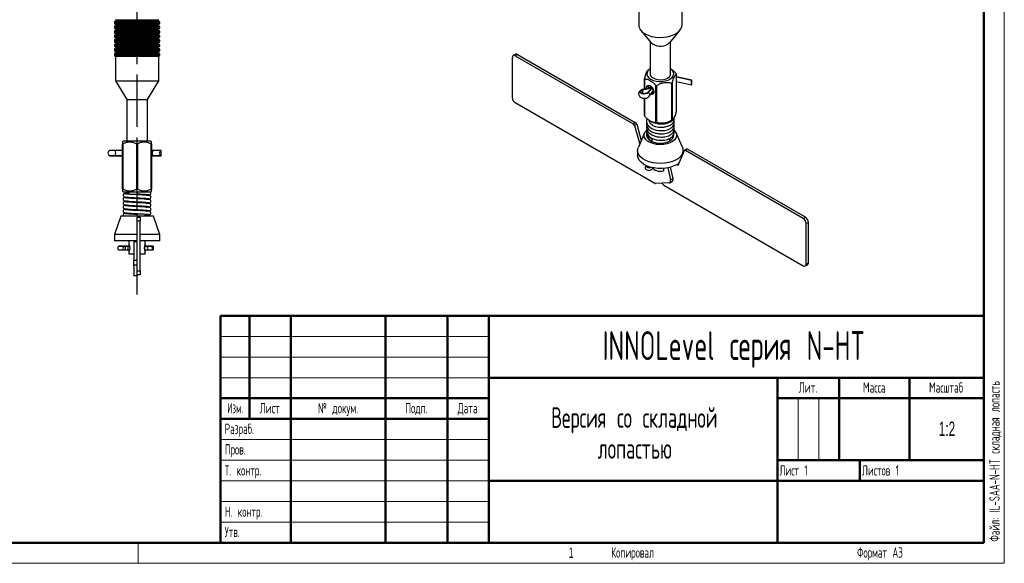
# Model space of a CAD drawing. Header units: millimetres. Extents: x 0 to 420, y 0 to 297.
# Tile 3 of 7: x 181 to 420, y 0 to 132. Entities that reach past the tile are written whole.
import ezdxf

# ---------------------------------------------------------------- set-up
doc = ezdxf.new("R2010")
doc.units = ezdxf.units.MM
doc.linetypes.add('CENTERX2', pattern=[20.32, 12.7, -2.54, 2.54, -2.54])
doc.layers.add('ОСЕВЫЕ', color=7, linetype='Continuous')
doc.layers.add('ОСНОВНОЙ', color=7, linetype='Continuous', lineweight=25)
doc.styles.add('SLDTEXTSTYLE0', font='TXT', dxfattribs={"width": 0.605, "bigfont": 'bigfont'})
doc.styles.add('SLDTEXTSTYLE1', font='TXT', dxfattribs={"width": 0.620146, "bigfont": 'bigfont'})
doc.styles.add('SLDTEXTSTYLE2', font='TXT', dxfattribs={"width": 0.605})
doc.styles.add('SLDTEXTSTYLE3', font='TXT', dxfattribs={"width": 0.559127, "bigfont": 'bigfont'})

# ---------------------------------------------------------------- blocks, each defined once
blk = doc.blocks.new('SW_NOTE_0')
at = {"color": 0, "linetype": 'Continuous', "lineweight": 0, "char_height": 5, "attachment_point": 2, "style": 'SLDTEXTSTYLE0'}
for s, insert in [('Версия со складной', (31.41, 6.43)), ('лопастью', (31.54, -1.07))]:
    blk.add_mtext(s, dxfattribs=dict(at, insert=insert))

msp = doc.modelspace()

# ---------------------------------------------------------------- linework, layer by layer
at = {"color": 7, "linetype": 'Continuous', "lineweight": 18}
for p, q in [((420, 297), (420, 0)), ((230, 55), (295, 55)), ((230, 50), (295, 50)), ((230, 45), (295, 45)), ((370, 40), (370, 25)), ((375, 40), (375, 25)), ((230, 30), (295, 30)), ((230, 25), (295, 25)), ((230, 20), (295, 20)), ((230, 15), (295, 15)), ((230, 10), (295, 10)), ((0, 0), (420, 0))]:
    msp.add_line(p, q, dxfattribs=at)
at = {"color": 7, "linetype": 'Continuous', "lineweight": 50}
for p, q in [((415, 5), (415, 292)), ((230, 60), (415, 60)), ((230, 60), (230, 5)), ((237, 35), (237, 60)), ((247, 60), (247, 5)), ((270, 60), (270, 5)), ((285, 60), (285, 5)), ((295, 60), (295, 5)), ((295, 45), (415, 45)), ((365, 45), (365, 5)), ((380, 45), (380, 25)), ((397, 45), (397, 25)), ((230, 40), (295, 40)), ((365, 40), (415, 40)), ((230, 35), (295, 35)), ((365, 25), (415, 25)), ((385, 25), (385, 20)), ((295, 20), (415, 20)), ((20, 5), (415, 5))]:
    msp.add_line(p, q, dxfattribs=at)
at = {"color": 7, "linetype": 'Continuous', "lineweight": 25}
for p, q in [((331.36, 134.72), (331.36, 130.52)), ((341.86, 130.52), (341.86, 134.72)), ((204.49, 131.79), (214.99, 131.79)), ((214.99, 131.39), (204.49, 131.39)), ((205.74, 131.79), (205.74, 131.39)), ((213.74, 131.39), (213.74, 131.79)), ((204.24, 131.14), (204.24, 130.94)), ((204.24, 130.04), (204.24, 129.84)), ((204.24, 128.94), (204.24, 128.74)), ((204.49, 130.69), (214.99, 130.69)), ((214.99, 130.29), (204.49, 130.29)), ((204.49, 129.59), (214.99, 129.59)), ((214.99, 129.19), (204.49, 129.19)), ((205.74, 130.69), (205.74, 130.29)), ((205.74, 129.59), (205.74, 129.19)), ((213.74, 130.29), (213.74, 130.69)), ((213.74, 129.19), (213.74, 129.59)), ((215.24, 130.94), (215.24, 131.14)), ((215.24, 129.84), (215.24, 130.04)), ((215.24, 128.74), (215.24, 128.94)), ((331.88, 129.21), (334.36, 126.22)), ((338.87, 126.22), (341.35, 129.21)), ((204.24, 127.84), (204.24, 127.64)), ((204.24, 126.74), (204.24, 126.54)), ((204.49, 128.49), (214.99, 128.49)), ((214.99, 128.09), (204.49, 128.09)), ((204.49, 127.39), (214.99, 127.39)), ((214.99, 126.99), (204.49, 126.99)), ((205.74, 128.49), (205.74, 128.09)), ((205.74, 127.39), (205.74, 126.99)), ((213.74, 128.09), (213.74, 128.49)), ((213.74, 126.99), (213.74, 127.39)), ((215.24, 127.64), (215.24, 127.84)), ((215.24, 126.54), (215.24, 126.74)), ((334.11, 126.52), (334.11, 118.68)), ((339.11, 118.68), (339.11, 126.52)), ((204.24, 125.64), (204.24, 125.44)), ((204.24, 124.54), (204.24, 124.34)), ((204.49, 126.29), (214.99, 126.29)), ((214.99, 125.89), (204.49, 125.89)), ((204.49, 125.19), (214.99, 125.19)), ((214.99, 124.79), (204.49, 124.79)), ((205.74, 126.29), (205.74, 125.89)), ((205.74, 125.19), (205.74, 124.79)), ((213.74, 125.89), (213.74, 126.29)), ((213.74, 124.79), (213.74, 125.19)), ((215.24, 125.44), (215.24, 125.64)), ((215.24, 124.34), (215.24, 124.54)), ((204.24, 123.44), (204.24, 123.24)), ((204.49, 124.09), (214.99, 124.09)), ((214.99, 123.69), (204.49, 123.69)), ((204.49, 122.99), (214.99, 122.99)), ((204.49, 122.94), (204.49, 116.94)), ((204.49, 122.94), (214.99, 122.94)), ((205.74, 124.09), (205.74, 123.69)), ((205.99, 122.99), (205.99, 122.94)), ((213.49, 122.94), (213.49, 122.99)), ((213.74, 123.69), (213.74, 124.09)), ((214.99, 116.94), (214.99, 122.94)), ((215.24, 123.24), (215.24, 123.44)), ((300.73, 112.86), (300.73, 122.66)), ((301.46, 123.42), (300.93, 123.12)), ((301.96, 123.37), (301.43, 123.07)), ((301.43, 123.07), (330.01, 106.57)), ((301.96, 123.37), (330.54, 106.88)), ((334.11, 119.89), (333.78, 119.7)), ((332.73, 115.01), (332.73, 117.51)), ((332.77, 117.43), (332.77, 115.02)), ((340.49, 109.64), (340.49, 118.62)), ((344.21, 117.11), (340.49, 117.91)), ((344.23, 116.18), (344.23, 117.07)), ((204.49, 116.94), (207.24, 112.44)), ((204.49, 116.94), (214.99, 116.94)), ((212.24, 112.44), (214.99, 116.94)), ((334.08, 115.36), (332.28, 114.89)), ((332.32, 114.9), (332.28, 114.89)), ((332.32, 114.9), (334.11, 115.36)), ((332.38, 114.75), (334.17, 115.21)), ((332.38, 113.86), (332.38, 114.75)), ((334.36, 115.15), (333.55, 114.12)), ((334.48, 115.15), (333.67, 114.11)), ((334.26, 115.42), (334.08, 115.36)), ((334.4, 115.49), (334.3, 115.44)), ((334.49, 115.54), (334.4, 115.49)), ((335.51, 106.87), (335.51, 115.85)), ((335.65, 115.83), (335.65, 106.84)), ((339.39, 107.42), (339.39, 116.41)), ((339.49, 116.47), (339.49, 107.48)), ((340.49, 116.82), (344.15, 116.03)), ((207.24, 112.44), (207.24, 102.44)), ((207.24, 112.44), (212.24, 112.44)), ((212.24, 102.44), (212.24, 112.44)), ((332.39, 113.82), (333.55, 114.12)), ((332.73, 113.78), (332.73, 113.91)), ((332.73, 108.53), (332.73, 112.74)), ((332.77, 113.92), (332.77, 113.78)), ((332.77, 112.74), (332.77, 108.45)), ((333.91, 113.23), (334.73, 114.27)), ((334.84, 114.39), (335, 114.34)), ((334.99, 114.29), (334.84, 114.36)), ((334.87, 114.38), (335.01, 114.46)), ((335.26, 92.11), (301.43, 111.63)), ((338.91, 107.15), (339.44, 107.45)), ((339.46, 107.46), (339, 107.1)), ((330.01, 106.57), (330.54, 106.88)), ((330.87, 106.43), (330.33, 106.12)), ((330.33, 106.12), (331.61, 101.64)), ((330.87, 106.43), (331.98, 102.49)), ((334.14, 107.25), (334.31, 107.15)), ((338.74, 106.94), (338.55, 106.79)), ((338.86, 106.24), (338.55, 106.01)), ((338.61, 106.74), (338.61, 106.99)), ((338.91, 107.15), (339, 107.1)), ((332.78, 104.33), (331.28, 100.88)), ((341.95, 100.88), (340.44, 104.33)), ((206.49, 102.44), (206.24, 102.19)), ((206.31, 101.69), (206.24, 101.69)), ((206.24, 90.69), (206.24, 101.69)), ((206.31, 101.69), (206.31, 90.69)), ((206.49, 102.44), (212.99, 102.44)), ((209.81, 101.69), (209.66, 101.69)), ((209.66, 90.69), (209.66, 101.69)), ((209.81, 101.69), (209.81, 90.69)), ((213.24, 102.19), (212.99, 102.44)), ((213.16, 90.69), (213.16, 101.69)), ((213.24, 101.69), (213.16, 101.69)), ((213.24, 101.69), (213.24, 90.69)), ((342.97, 100.4), (342.44, 100.09)), ((343.22, 100.37), (342.69, 100.07)), ((371.79, 83.88), (343.22, 100.37)), ((204.42, 100.09), (203.1, 100.09)), ((203.1, 98.8), (204.42, 98.8)), ((206.24, 100.09), (204.42, 100.09)), ((204.42, 98.8), (206.24, 98.8)), ((213.78, 100.09), (213.24, 100.09)), ((213.24, 98.8), (213.78, 98.8)), ((215.47, 100.08), (213.73, 100.08)), ((215.47, 98.81), (213.73, 98.81)), ((215.51, 100.09), (213.78, 100.09)), ((213.78, 98.8), (215.51, 98.8)), ((215.6, 98.9), (215.6, 99.99)), ((331.11, 100.1), (331.11, 98.88)), ((342.36, 100), (340.94, 96.64)), ((342.11, 99.41), (342.11, 100.1)), ((371.26, 83.57), (342.69, 100.07)), ((333.71, 96), (333.59, 95.97)), ((333.7, 95.97), (334.15, 96.04)), ((334.72, 95.68), (334.73, 95.69)), ((334.73, 95.69), (334.82, 95.88)), ((337.39, 95.74), (337.39, 95.16)), ((338.4, 95.88), (339.07, 92.99)), ((338.97, 96.01), (339.6, 93.3)), ((340.61, 96.57), (340.5, 96.63)), ((341.12, 97.06), (340.99, 96.96)), ((341.06, 96.92), (340.99, 96.96)), ((339.07, 92.99), (339.6, 93.3)), ((338.73, 92.23), (335.43, 92.06)), ((336.99, 92.14), (337.27, 91.81)), ((337.43, 91.67), (371.26, 72.14)), ((338.89, 92.28), (339.42, 92.59)), ((206.24, 90.69), (206.31, 90.69)), ((206.24, 90.19), (206.49, 89.94)), ((212.99, 89.94), (206.49, 89.94)), ((207.74, 89.94), (207.74, 89.47)), ((207.74, 88.73), (207.74, 88.51)), ((209.66, 90.69), (209.81, 90.69)), ((209.74, 89.94), (209.74, 89.57)), ((211.74, 89.25), (211.74, 89.46)), ((211.74, 88.29), (211.74, 88.5)), ((213, 89.96), (213.24, 90.19)), ((213.16, 90.69), (213.24, 90.69)), ((207.74, 87.77), (207.74, 87.56)), ((207.74, 86.81), (207.74, 86.6)), ((211.74, 87.33), (211.74, 87.54)), ((211.74, 86.37), (211.74, 86.58)), ((205.79, 84.19), (204.24, 79.69)), ((213.69, 84.19), (205.79, 84.19)), ((207.74, 85.85), (207.74, 85.64)), ((207.74, 84.89), (207.74, 84.68)), ((209.74, 84.19), (209.74, 84.57)), ((209.74, 83.94), (210.49, 83.94)), ((209.74, 82.94), (209.74, 83.94)), ((210.49, 83.94), (210.49, 82.94)), ((211.74, 85.41), (211.74, 85.62)), ((211.74, 84.19), (211.74, 84.67)), ((215.24, 79.69), (213.69, 84.19)), ((371.26, 83.57), (371.79, 83.88)), ((210.49, 82.94), (209.74, 82.94)), ((209.74, 70.94), (209.74, 82.94)), ((210.49, 70.94), (210.49, 82.94)), ((372.5, 82.65), (371.97, 82.35)), ((371.97, 72.55), (371.97, 82.35)), ((372.5, 72.86), (372.5, 82.65)), ((204.24, 79.69), (204.24, 78.19)), ((209.74, 79.69), (204.24, 79.69)), ((215.24, 79.69), (210.49, 79.69)), ((215.24, 78.19), (215.24, 79.69)), ((209.74, 78.19), (204.24, 78.19)), ((206.3, 76.87), (205.33, 76.87)), ((206.8, 76.87), (206.3, 76.87)), ((206.32, 76.87), (206.82, 76.87)), ((207.58, 76.87), (206.8, 76.87)), ((206.82, 76.87), (207.58, 76.87)), ((207.92, 76.87), (207.58, 76.87)), ((207.58, 76.02), (207.58, 76.87)), ((207.74, 78.19), (207.74, 77.36)), ((208.99, 78.19), (208.99, 77.94)), ((209.74, 77.94), (208.99, 77.94)), ((208.99, 77.94), (208.99, 73.47)), ((215.24, 78.19), (210.49, 78.19)), ((212.45, 76.87), (211.6, 76.87)), ((211.6, 76.02), (211.6, 76.87)), ((211.6, 76.87), (212.42, 76.87)), ((211.74, 77.36), (211.74, 78.19)), ((212.42, 76.87), (213.58, 76.87)), ((213.61, 76.87), (212.45, 76.87)), ((213.67, 76.81), (213.67, 76.08)), ((205.33, 76.01), (206.3, 76.01)), ((206.3, 76.01), (206.8, 76.01)), ((206.32, 76.02), (206.82, 76.02)), ((206.8, 76.01), (207.58, 76.01)), ((206.82, 76.02), (207.58, 76.02)), ((207.58, 76.01), (207.92, 76.01)), ((207.74, 75.53), (207.74, 74.94)), ((208.99, 74.94), (207.74, 74.94)), ((211.74, 74.94), (210.49, 74.94)), ((211.6, 76.02), (212.42, 76.02)), ((211.6, 76.01), (212.45, 76.01)), ((211.74, 74.94), (211.74, 75.53)), ((212.42, 76.02), (213.58, 76.02)), ((212.45, 76.01), (213.61, 76.01)), ((208.99, 72.3), (208.99, 73.47)), ((208.99, 73.47), (209.74, 73.47)), ((209.74, 72.3), (208.99, 72.3)), ((208.99, 72.3), (208.99, 69.76)), ((371.76, 72.09), (372.29, 72.4)), ((371.97, 72.55), (372.5, 72.86)), ((208.99, 69.76), (209.74, 69.76)), ((208.99, 69.69), (208.99, 69.76)), ((209.74, 69.69), (208.99, 69.69)), ((209.74, 70.94), (210.49, 70.94)), ((209.74, 69.94), (209.74, 70.94)), ((210.49, 69.94), (209.74, 69.94)), ((209.74, 69.94), (209.74, 69.76)), ((209.74, 69.76), (209.74, 69.69)), ((210.49, 70.94), (210.49, 69.94))]:
    msp.add_line(p, q, dxfattribs=at)
at = {"color": 8, "linetype": 'Continuous', "lineweight": 25}
for p, q in [((215.24, 131.14), (204.24, 131.14)), ((204.24, 130.94), (215.24, 130.94)), ((215.24, 130.04), (204.24, 130.04)), ((204.24, 129.84), (215.24, 129.84)), ((215.24, 128.94), (204.24, 128.94)), ((204.24, 128.74), (215.24, 128.74)), ((215.24, 127.84), (204.24, 127.84)), ((204.24, 127.64), (215.24, 127.64)), ((215.24, 126.74), (204.24, 126.74)), ((204.24, 126.54), (215.24, 126.54)), ((215.24, 125.64), (204.24, 125.64)), ((204.24, 125.44), (215.24, 125.44)), ((215.24, 124.54), (204.24, 124.54)), ((204.24, 124.34), (215.24, 124.34)), ((215.24, 123.44), (204.24, 123.44)), ((204.24, 123.24), (215.24, 123.24)), ((344.17, 117.06), (340.49, 117.85)), ((334.11, 115.36), (334.08, 115.36)), ((334.17, 114.92), (334.17, 115.21)), ((334.5, 115.52), (334.41, 115.49)), ((332.38, 113.86), (333.59, 114.17)), ((204.43, 100.08), (203.05, 100.08)), ((204.43, 98.81), (203.05, 98.81)), ((206.24, 100.08), (204.43, 100.08)), ((206.24, 98.81), (204.43, 98.81)), ((213.73, 100.08), (213.24, 100.08)), ((213.73, 98.81), (213.24, 98.81)), ((333.71, 96.18), (333.71, 96)), ((334.09, 96.06), (333.71, 96)), ((340.61, 96.57), (341.01, 96.8)), ((205.3, 76.87), (206.32, 76.87)), ((207.58, 76.87), (207.93, 76.87)), ((207.58, 76.87), (207.58, 76.87)), ((211.6, 76.87), (211.6, 76.87)), ((205.3, 76.02), (206.32, 76.02)), ((207.58, 76.02), (207.93, 76.02)), ((207.58, 76.01), (207.58, 76.02)), ((211.6, 76.01), (211.6, 76.02))]:
    msp.add_line(p, q, dxfattribs=at)
at = {"color": 7, "linetype": 'Continuous', "lineweight": 25, "flags": 128}
for points in [[(332.9, 128.38), (333.64, 128.02), (334.49, 127.75), (335.41, 127.57), (336.37, 127.49), (337.34, 127.52), (338.28, 127.65), (339.17, 127.87), (339.96, 128.19), (340.65, 128.58), (341.2, 129.05), (341.59, 129.56), (341.81, 130.1), (341.86, 130.52)], [(334.36, 126.22), (334.43, 126.14), (334.84, 125.83)], [(334.11, 119.88), (333.95, 119.76), (333.59, 119.37), (333.4, 118.95), (333.37, 118.52), (333.53, 118.09), (333.84, 117.7), (334.31, 117.35)], [(334.31, 117.35), (334.9, 117.08), (335.59, 116.9), (336.33, 116.81), (337.08, 116.82), (337.81, 116.94), (338.48, 117.14), (339.04, 117.43), (339.47, 117.79), (339.75, 118.19), (339.86, 118.63), (339.79, 119.06), (339.56, 119.47), (339.16, 119.84), (339.11, 119.88)], [(334.84, 117.66), (335.39, 117.42), (336.02, 117.28), (336.7, 117.24), (337.37, 117.3), (337.98, 117.47), (338.5, 117.73), (338.87, 118.06), (339.07, 118.44), (339.11, 118.68)], [(344.17, 117.06), (344.12, 116.88), (344.08, 116.7), (344.05, 116.51), (344.05, 116.34), (344.05, 116.2), (344.08, 116.1), (344.12, 116.04), (344.17, 116.03)], [(344.23, 117.07), (344.22, 117.09), (344.22, 117.1), (344.22, 117.11), (344.21, 117.11), (344.2, 117.11), (344.19, 117.1), (344.18, 117.08), (344.17, 117.06)], [(333.53, 114.08), (333.31, 113.9), (332.99, 113.8), (332.61, 113.79), (332.26, 113.86), (332, 114.01), (331.87, 114.21), (331.9, 114.43), (332.08, 114.62), (332.38, 114.75)], [(333.26, 115.15), (333.25, 115.31), (333.32, 115.66), (333.51, 115.88), (333.8, 115.94), (334.14, 115.82), (334.47, 115.55), (334.76, 115.16), (334.95, 114.72), (335.02, 114.29), (335.02, 114.29)], [(334.23, 115.76), (334.04, 115.81), (333.81, 115.77), (333.66, 115.59), (333.61, 115.31), (333.61, 115.24)], [(335.02, 114.29), (334.95, 113.94), (334.76, 113.72), (334.47, 113.66), (334.29, 113.71)], [(338.64, 107.01), (338.73, 106.94), (338.83, 106.91), (338.92, 106.92), (338.98, 106.99), (339, 107.1)], [(339.97, 104.98), (340.32, 104.56), (340.52, 104.09), (340.55, 103.59), (340.39, 103.11), (340.05, 102.66), (339.55, 102.26), (338.92, 101.93), (338.17, 101.68), (337.36, 101.54), (336.5, 101.5), (335.66, 101.57), (334.86, 101.74), (334.14, 102), (333.53, 102.35), (333.07, 102.77), (332.78, 103.23), (332.66, 103.72), (332.73, 104.21), (332.98, 104.68), (333.22, 104.95)], [(334.62, 102.3), (334.6, 102.31), (334.06, 102.61), (333.67, 102.99), (333.43, 103.4), (333.36, 103.83), (333.42, 104.12)], [(334.59, 102.28), (334.62, 102.71), (334.06, 103.16), (333.75, 103.69), (333.67, 103.94), (333.66, 103.95), (333.64, 103.96), (333.64, 103.96), (333.63, 103.97), (333.62, 103.97), (333.61, 103.96), (333.6, 103.96), (333.57, 103.93), (333.51, 103.82), (333.49, 103.44), (333.75, 102.9), (333.99, 102.65), (334.66, 102.24), (335.59, 101.95), (336.1, 101.87), (337.18, 101.86), (338.23, 102.07), (339, 102.4), (339, 102.4)], [(339, 102.4), (338.98, 102.53), (338.92, 102.66), (338.83, 102.78), (338.73, 102.86), (338.63, 102.9), (338.55, 102.88)], [(341.95, 100.88), (342.1, 100.32), (342.08, 99.75), (341.88, 99.19), (341.51, 98.66), (340.99, 98.18), (340.32, 97.76), (339.54, 97.42), (338.66, 97.16), (337.71, 96.99), (336.73, 96.93), (335.75, 96.97), (334.79, 97.11), (333.9, 97.34), (333.09, 97.67), (332.39, 98.07), (331.83, 98.54), (331.42, 99.06), (331.18, 99.61), (331.11, 100.18), (331.22, 100.74), (331.28, 100.88)], [(340.5, 96.63), (339.74, 96.27), (338.87, 95.98), (337.93, 95.8), (336.95, 95.71), (335.96, 95.73), (334.99, 95.85), (334.07, 96.06), (333.24, 96.37), (332.51, 96.76), (331.92, 97.22), (331.48, 97.74), (331.21, 98.29), (331.11, 98.86), (331.11, 98.88)], [(342.69, 100.07), (342.63, 100.09), (342.58, 100.11), (342.53, 100.12), (342.49, 100.11), (342.45, 100.1), (342.41, 100.07), (342.38, 100.04), (342.36, 100)], [(333.16, 96.43), (333.1, 96.38), (332.99, 96.2), (332.94, 96.05), (332.95, 95.85), (333.03, 95.65), (333.19, 95.46), (333.35, 95.37), (333.56, 95.3), (333.84, 95.27), (334.17, 95.3), (334.34, 95.36), (334.49, 95.44), (334.63, 95.54), (334.72, 95.68), (334.72, 95.68)], [(333.2, 96.39), (333.18, 96.33), (333.23, 96.17), (333.38, 96.03), (333.62, 95.94), (333.9, 95.92), (334.17, 95.96), (334.29, 96)], [(333.3, 96.34), (333.28, 96.28), (333.32, 96.14), (333.45, 96.03), (333.66, 95.95), (333.89, 95.93), (334.13, 95.96), (334.25, 96.01)], [(333.71, 96), (333.71, 95.98), (333.71, 95.97), (333.7, 95.97), (333.7, 95.97)], [(340.94, 96.64), (340.92, 96.6), (340.89, 96.56), (340.85, 96.54), (340.81, 96.53), (340.77, 96.52), (340.72, 96.53), (340.67, 96.54), (340.61, 96.57)], [(339.6, 93.3), (339.62, 93.15), (339.63, 93.01), (339.61, 92.88), (339.58, 92.77), (339.52, 92.67), (339.45, 92.6), (339.42, 92.59)], [(338.73, 92.23), (338.83, 92.25), (338.92, 92.3), (338.99, 92.37), (339.05, 92.46), (339.08, 92.57), (339.1, 92.7), (339.09, 92.84), (339.07, 92.99)]]:
    msp.add_lwpolyline(points, dxfattribs=at)
at = {"color": 8, "linetype": 'Continuous', "lineweight": 25, "flags": 128}
for points in [[(334.48, 115.15), (334.62, 115.02), (334.73, 114.87), (334.79, 114.71), (334.82, 114.55), (334.79, 114.4), (334.73, 114.27), (334.73, 114.27)], [(333.67, 114.11), (333.41, 113.91), (333.03, 113.79), (332.59, 113.77), (332.18, 113.86), (331.87, 114.04), (331.72, 114.27), (331.72, 114.42)], [(333.67, 114.11), (333.81, 113.98), (333.91, 113.83), (333.98, 113.67), (334, 113.51), (333.98, 113.36), (333.91, 113.24), (333.91, 113.23)], [(334.99, 114.55), (334.95, 114.46), (334.87, 114.38)], [(204.42, 100.09), (204.42, 100.09), (204.43, 100.08)], [(204.43, 98.81), (204.42, 98.8), (204.42, 98.8)], [(213.78, 100.09), (213.75, 100.09), (213.73, 100.08)], [(213.73, 98.81), (213.75, 98.8), (213.78, 98.8)], [(206.32, 76.87), (206.31, 76.87), (206.3, 76.87)], [(206.82, 76.87), (206.81, 76.87), (206.8, 76.87)], [(212.42, 76.87), (212.44, 76.87), (212.45, 76.87)], [(206.3, 76.01), (206.31, 76.02), (206.32, 76.02)], [(206.8, 76.01), (206.81, 76.02), (206.82, 76.02)], [(212.45, 76.01), (212.44, 76.02), (212.42, 76.02)]]:
    msp.add_lwpolyline(points, dxfattribs=at)
at = {"color": 7, "linetype": 'Continuous', "lineweight": 25}
for centre, radius, start, end in [((204.49, 131.14), 0.25, 90, 180), ((214.99, 131.14), 0.25, 0, 90), ((204.49, 130.94), 0.25, 180, 270), ((204.49, 130.04), 0.25, 90, 180), ((204.49, 129.84), 0.25, 180, 270), ((204.49, 128.94), 0.25, 90, 180), ((214.99, 130.94), 0.25, 270, 0), ((214.99, 130.04), 0.25, 0, 90), ((214.99, 129.84), 0.25, 270, 0), ((214.99, 128.94), 0.25, 0, 90), ((333.96, 130.76), 2.61, 185.3491, 245.9711), ((204.49, 128.74), 0.25, 180, 270), ((204.49, 127.84), 0.25, 90, 180), ((204.49, 127.64), 0.25, 180, 270), ((204.49, 126.74), 0.25, 90, 180), ((204.49, 126.54), 0.25, 180, 270), ((214.99, 128.74), 0.25, 270, 0), ((214.99, 127.84), 0.25, 0, 90), ((214.99, 127.64), 0.25, 270, 0), ((214.99, 126.74), 0.25, 0, 90), ((214.99, 126.54), 0.25, 270, 0), ((204.49, 125.64), 0.25, 90, 180), ((204.49, 125.44), 0.25, 180, 270), ((204.49, 124.54), 0.25, 90, 180), ((204.49, 124.34), 0.25, 180, 270), ((214.99, 125.64), 0.25, 0, 90), ((214.99, 125.44), 0.25, 270, 0), ((214.99, 124.54), 0.25, 0, 90), ((214.99, 124.34), 0.25, 270, 0), ((336.58, 128.81), 3.45, 239.8113, 311.4612), ((204.49, 123.44), 0.25, 90, 180), ((204.49, 123.24), 0.25, 180, 270), ((214.99, 123.44), 0.25, 0, 90), ((214.99, 123.24), 0.25, 270, 0), ((301.16, 122.73), 0.437, 50.7967, 189.214), ((301.67, 122.96), 0.503, 54.3824, 114.3071), ((334.21, 118.15), 1.61, 203.3023, 206.4946), ((335.35, 118.8), 1.25, 185.3828, 245.9373), ((337.19, 119.68), 2.35, 289.9729, 310.0218), ((339.01, 117.99), 1.61, 23.3023, 26.4946), ((332.38, 114.2), 0.699, 95.4249, 161.7176), ((332.2, 114.76), 0.177, 355.263, 49.5481), ((333.72, 116.93), 1.62, 284.1134, 299.3905), ((334, 115.23), 0.177, 355.263, 49.5481), ((333.74, 116.96), 1.8, 284.1134, 299.3905), ((336.56, 122.23), 6.47, 260.5755, 261.8384), ((337.55, 119.7), 3.77, 299.0924, 300.9023), ((344.03, 116.16), 0.199, 317.1549, 4.6991), ((302.26, 112.93), 1.54, 182.6055, 237.3945), ((333.59, 114.08), 0.0595, 142.3559, 181.4427), ((334.61, 114.39), 0.402, 256.0092, 1.1429), ((334.21, 109.17), 1.61, 203.3023, 206.4946), ((337.55, 110.72), 3.77, 299.0924, 300.9023), ((329.58, 105.92), 0.781, 15.3051, 57.1301), ((330.11, 106.22), 0.781, 15.3051, 57.1301), ((336.61, 111.54), 4.96, 242.3728, 297.6326), ((336.56, 113.25), 6.47, 260.5755, 261.8384), ((338.29, 103.9), 1.56, 296.2833, 358.9915), ((343.07, 100.17), 0.247, 53.8186, 114.8709), ((203.41, 99.44), 0.729, 119.9346, 240.0654), ((203.1, 99.99), 0.1, 90, 119.9346), ((203.1, 98.9), 0.1, 240.0654, 270), ((203.03, 99.44), 1.54, 335.7212, 24.2788), ((214.16, 99.44), 0.763, 124.1251, 235.8749), ((215.9, 99.44), 0.763, 124.1251, 235.8749), ((215.51, 100), 0.0915, 355.5428, 119.5996), ((215.51, 98.89), 0.0915, 240.4004, 4.4572), ((336.58, 97.59), 2.56, 225.1901, 288.543), ((338.18, 100.68), 4.66, 299.8691, 307.1555), ((335.42, 92.37), 0.313, 237.8857, 270.5293), ((337.77, 92.22), 0.643, 218.867, 238.9727), ((370.43, 82.28), 1.54, 2.6055, 57.3945), ((370.96, 82.58), 1.54, 2.6055, 57.3945), ((205.54, 76.44), 0.486, 119.9346, 240.0654), ((205.33, 76.81), 0.0667, 90, 119.9346), ((205.66, 76.44), 0.777, 327.1809, 32.8191), ((206.16, 76.44), 0.777, 327.1809, 32.8191), ((213.41, 76.44), 1.91, 151.3802, 208.614), ((212.71, 76.44), 0.509, 124.1251, 235.8749), ((213.87, 76.44), 0.509, 124.1251, 235.8749), ((213.61, 76.81), 0.061, 355.5428, 119.5996), ((205.33, 76.08), 0.0667, 240.0654, 270), ((213.61, 76.08), 0.061, 240.4004, 4.4572), ((371.54, 72.48), 0.437, 230.7967, 9.214), ((372.02, 72.79), 0.48, 304.0564, 7.2558)]:
    msp.add_arc(centre, radius, start, end, dxfattribs=at)
at = {"color": 8, "linetype": 'Continuous', "lineweight": 25}
for centre, radius, start, end in [((334.42, 115.09), 0.0899, 45.0498, 132.4564), ((335.16, 114.6), 0.872, 125.0463, 141.303), ((333.61, 114.05), 0.0899, 45.0498, 132.4564), ((334.44, 95.82), 0.322, 334.4424, 11.9996)]:
    msp.add_arc(centre, radius, start, end, dxfattribs=at)
at = {"color": 7, "linetype": 'Continuous', "lineweight": 25}
for points, knots in [([(333.73, 119.67), (333.66, 119.62), (333.52, 119.51), (333.26, 119.1), (332.98, 118.4), (332.8, 117.77), (332.73, 117.51)], [0, 0, 0, 0, 0.217359, 0.441929, 0.767405, 1, 1, 1, 1]), ([(340.46, 118.71), (340.32, 118.86), (340.02, 119.18), (339.56, 119.6), (339.24, 119.8), (339.08, 119.9)], [0, 0, 0, 0, 0.320166, 0.683006, 1, 1, 1, 1]), ([(332.77, 117.43), (332.91, 117.42), (333.2, 117.41), (333.69, 117.28), (334.22, 117.02), (334.74, 116.63), (335.17, 116.22), (335.42, 115.94), (335.51, 115.85)], [0, 0, 0, 0, 0.160219, 0.341793, 0.529642, 0.71157, 0.899894, 1, 1, 1, 1]), ([(339.49, 116.47), (339.56, 116.71), (339.7, 117.21), (339.96, 117.94), (340.24, 118.43), (340.42, 118.57), (340.49, 118.62)], [0, 0, 0, 0, 0.217359, 0.441929, 0.767405, 1, 1, 1, 1]), ([(332.28, 114.89), (332.19, 114.87), (331.97, 114.8), (331.68, 114.6), (331.44, 114.3), (331.32, 113.93), (331.37, 113.55), (331.54, 113.22), (331.81, 112.98), (332.15, 112.81), (332.46, 112.73), (332.64, 112.74), (332.67, 112.74)], [0, 0, 0, 0, 0.079701, 0.199367, 0.308956, 0.416678, 0.533362, 0.636092, 0.738444, 0.848602, 0.971794, 1, 1, 1, 1]), ([(334.27, 115.43), (334.27, 115.48), (334.25, 115.59), (334.25, 115.69), (334.25, 115.74)], [0, 0, 0, 0, 0.4559, 1, 1, 1, 1]), ([(334.29, 115.71), (334.29, 115.65), (334.28, 115.57), (334.3, 115.47), (334.3, 115.44)], [0, 0, 0, 0, 0.7357354, 1, 1, 1, 1]), ([(334.62, 115.38), (334.58, 115.35), (334.47, 115.29), (334.4, 115.2), (334.36, 115.15)], [0, 0, 0, 0, 0.382351, 1, 1, 1, 1]), ([(335.65, 115.83), (335.9, 115.96), (336.43, 116.24), (337.42, 116.56), (338.45, 116.61), (339.11, 116.47), (339.39, 116.41)], [0, 0, 0, 0, 0.217359, 0.441929, 0.767405, 1, 1, 1, 1]), ([(332.67, 112.74), (332.8, 112.74), (333.09, 112.74), (333.49, 112.87), (333.77, 113.06), (333.88, 113.2), (333.91, 113.23)], [0, 0, 0, 0, 0.256484, 0.604715, 0.898875, 1, 1, 1, 1]), ([(334.73, 114.27), (334.73, 114.28), (334.75, 114.31), (334.83, 114.36), (334.87, 114.38)], [0, 0, 0, 0, 0.440737, 1, 1, 1, 1]), ([(335.51, 106.87), (335.37, 106.87), (335.07, 106.89), (334.58, 107.02), (334.06, 107.27), (333.53, 107.67), (333.1, 108.08), (332.85, 108.35), (332.77, 108.45)], [0, 0, 0, 0, 0.160219, 0.341793, 0.529642, 0.71157, 0.899894, 1, 1, 1, 1]), ([(333.39, 107.82), (333.33, 107.67), (333.19, 107.31), (333.27, 106.71), (333.67, 106.01), (334.4, 105.45), (335.37, 105.06), (336.47, 104.87), (337.52, 104.91), (338.36, 105.11), (338.98, 105.36), (339.57, 105.78), (339.93, 106.33), (340.05, 106.82), (339.92, 107.11), (339.89, 107.19)], [0, 0, 0, 0, 0.054844, 0.132989, 0.215118, 0.327016, 0.405306, 0.495809, 0.6054, 0.666164, 0.728687, 0.809942, 0.878613, 0.967746, 1, 1, 1, 1]), ([(339.39, 107.42), (339.13, 107.29), (338.6, 107.01), (337.62, 106.7), (336.59, 106.64), (335.92, 106.78), (335.65, 106.84)], [0, 0, 0, 0, 0.217359, 0.441929, 0.767405, 1, 1, 1, 1]), ([(338.92, 106.92), (339.14, 107.07), (339.56, 107.34), (339.88, 107.77), (339.91, 108.04), (339.92, 108.13)], [0, 0, 0, 0, 0.434633, 0.801953, 1, 1, 1, 1]), ([(338.92, 106.14), (339.15, 106.29), (339.57, 106.56), (339.93, 107.11), (340.05, 107.6), (339.92, 107.89), (339.89, 107.97)], [0, 0, 0, 0, 0.299488, 0.552594, 0.881118, 1, 1, 1, 1]), ([(340.49, 109.64), (340.42, 109.4), (340.28, 108.9), (340.02, 108.17), (339.74, 107.68), (339.56, 107.54), (339.49, 107.48)], [0, 0, 0, 0, 0.217359, 0.441929, 0.767405, 1, 1, 1, 1]), ([(333.31, 106.78), (333.28, 106.72), (333.18, 106.44), (333.28, 105.93), (333.66, 105.22), (334.4, 104.66), (335.37, 104.28), (336.47, 104.09), (337.52, 104.13), (338.36, 104.32), (338.98, 104.58), (339.57, 105), (339.93, 105.54), (340.05, 106.03), (339.92, 106.33), (339.89, 106.4)], [0, 0, 0, 0, 0.023874, 0.10458, 0.1894, 0.304964, 0.385819, 0.479288, 0.59247, 0.655225, 0.719796, 0.803714, 0.874635, 0.966689, 1, 1, 1, 1]), ([(333.31, 106), (333.28, 105.93), (333.18, 105.66), (333.28, 105.14), (333.66, 104.44), (334.4, 103.88), (335.37, 103.5), (336.47, 103.31), (337.52, 103.34), (338.36, 103.54), (338.98, 103.79), (339.57, 104.22), (339.93, 104.76), (340.05, 105.25), (339.92, 105.54), (339.89, 105.62)], [0, 0, 0, 0, 0.023874, 0.10458, 0.1894, 0.304964, 0.385819, 0.479288, 0.59247, 0.655225, 0.719796, 0.803714, 0.874635, 0.966689, 1, 1, 1, 1]), ([(333.31, 105.21), (333.28, 105.15), (333.18, 104.88), (333.28, 104.36), (333.66, 103.66), (334.4, 103.1), (335.37, 102.71), (336.47, 102.52), (337.52, 102.56), (338.36, 102.76), (338.98, 103.01), (339.57, 103.43), (339.93, 103.98), (340.05, 104.47), (339.92, 104.76), (339.89, 104.84)], [0, 0, 0, 0, 0.023874, 0.10458, 0.1894, 0.304964, 0.385819, 0.479288, 0.59247, 0.655225, 0.719796, 0.803714, 0.874635, 0.966689, 1, 1, 1, 1]), ([(338.55, 106.01), (338.3, 105.91), (337.83, 105.71), (336.97, 105.62), (336.19, 105.67), (335.56, 105.8), (335.06, 105.98), (334.6, 106.23), (334.23, 106.55), (334.03, 106.9), (333.95, 107.13), (333.99, 107.26), (334, 107.27)], [0, 0, 0, 0, 0.146031, 0.281464, 0.398931, 0.49769, 0.584187, 0.658458, 0.783513, 0.882978, 0.989607, 1, 1, 1, 1]), ([(338.55, 106.79), (338.3, 106.69), (337.83, 106.49), (336.97, 106.41), (336.19, 106.45), (335.55, 106.58), (335.07, 106.77), (334.78, 106.9), (334.68, 106.98), (334.68, 106.99)], [0, 0, 0, 0, 0.220726, 0.425432, 0.602984, 0.752258, 0.882999, 0.995259, 1, 1, 1, 1]), ([(333.31, 104.43), (333.28, 104.37), (333.18, 104.09), (333.28, 103.58), (333.67, 102.89), (334.17, 102.44), (334.57, 102.28), (334.58, 102.27)], [0, 0, 0, 0, 0.077175, 0.338062, 0.61225, 0.985822, 1, 1, 1, 1]), ([(206.24, 102.18), (206.24, 102.19), (206.24, 102.21), (206.24, 102.1), (206.24, 101.92), (206.24, 101.75), (206.24, 101.69)], [0, 0, 0, 0, 0.058361, 0.422575, 0.799592, 1, 1, 1, 1]), ([(206.31, 101.69), (206.54, 101.81), (207.01, 102.05), (207.9, 102.25), (208.82, 102.12), (209.42, 101.82), (209.66, 101.69)], [0, 0, 0, 0, 0.217359, 0.441929, 0.767405, 1, 1, 1, 1]), ([(209.81, 101.69), (210.04, 101.81), (210.51, 102.05), (211.4, 102.25), (212.32, 102.12), (212.92, 101.82), (213.16, 101.69)], [0, 0, 0, 0, 0.217359, 0.441929, 0.767405, 1, 1, 1, 1]), ([(213.24, 101.69), (213.24, 101.78), (213.24, 101.97), (213.24, 102.16), (213.24, 102.18), (213.24, 102.18)], [0, 0, 0, 0, 0.320124, 0.682917, 1, 1, 1, 1]), ([(206.24, 90.69), (206.24, 90.61), (206.24, 90.42), (206.24, 90.23), (206.24, 90.21), (206.24, 90.2)], [0, 0, 0, 0, 0.320124, 0.682917, 1, 1, 1, 1]), ([(209.66, 90.69), (209.43, 90.58), (208.96, 90.34), (208.08, 90.14), (207.15, 90.27), (206.56, 90.57), (206.31, 90.69)], [0, 0, 0, 0, 0.217359, 0.441929, 0.767405, 1, 1, 1, 1]), ([(206.76, 89.62), (206.72, 89.61), (206.64, 89.61), (206.54, 89.55), (206.46, 89.49), (206.4, 89.4), (206.36, 89.29), (206.36, 89.17), (206.39, 89.05), (206.48, 88.94), (206.6, 88.85), (206.71, 88.84), (206.76, 88.83)], [0, 0, 0, 0, 0.088075, 0.171915, 0.249439, 0.319876, 0.440434, 0.543268, 0.650894, 0.766007, 0.884631, 1, 1, 1, 1]), ([(206.76, 88.66), (206.72, 88.66), (206.64, 88.65), (206.54, 88.6), (206.46, 88.53), (206.4, 88.44), (206.36, 88.33), (206.36, 88.22), (206.39, 88.1), (206.48, 87.98), (206.6, 87.89), (206.71, 87.88), (206.76, 87.87)], [0, 0, 0, 0, 0.088075, 0.171915, 0.249439, 0.319876, 0.440434, 0.543268, 0.650894, 0.766007, 0.884631, 1, 1, 1, 1]), ([(207.74, 89.73), (207.72, 89.73), (207.49, 89.71), (207.14, 89.68), (206.73, 89.64), (206.67, 89.6), (206.63, 89.59)], [0, 0, 0, 0, 0.025405, 0.318526, 0.636762, 1, 1, 1, 1]), ([(206.63, 88.87), (206.69, 88.84), (206.8, 88.8), (207.53, 88.74), (208.54, 88.67), (209.34, 88.63), (209.74, 88.61)], [0, 0, 0, 0, 0.255737, 0.501436, 0.755046, 1, 1, 1, 1]), ([(207.46, 88.75), (207.36, 88.74), (207.07, 88.72), (206.74, 88.68), (206.67, 88.65), (206.63, 88.63)], [0, 0, 0, 0, 0.192961, 0.569833, 1, 1, 1, 1]), ([(209.74, 89.36), (209.35, 89.38), (208.57, 89.42), (207.61, 89.48), (206.96, 89.53), (206.89, 89.57), (206.85, 89.58)], [0, 0, 0, 0, 0.252863, 0.509956, 0.754604, 1, 1, 1, 1]), ([(209.74, 88.4), (209.35, 88.42), (208.57, 88.46), (207.61, 88.52), (206.96, 88.57), (206.89, 88.61), (206.85, 88.63)], [0, 0, 0, 0, 0.2528626, 0.5099555, 0.7546035, 1, 1, 1, 1]), ([(212.99, 89.94), (213, 89.94), (213.03, 89.94), (212.8, 89.94), (212.36, 89.94), (211.71, 89.94), (210.75, 89.94), (210.06, 89.94), (209.74, 89.94)], [0, 0, 0, 0, 0.063749, 0.272603, 0.377828, 0.590418, 0.80947, 1, 1, 1, 1]), ([(209.74, 89.57), (210.13, 89.55), (210.91, 89.51), (211.87, 89.45), (212.52, 89.4), (212.59, 89.37), (212.63, 89.35)], [0, 0, 0, 0, 0.252863, 0.509956, 0.754604, 1, 1, 1, 1]), ([(212.84, 89.11), (212.79, 89.13), (212.68, 89.18), (211.95, 89.23), (210.93, 89.3), (210.13, 89.34), (209.74, 89.36)], [0, 0, 0, 0, 0.255737, 0.501436, 0.755046, 1, 1, 1, 1]), ([(209.74, 88.61), (210.13, 88.59), (210.91, 88.55), (211.87, 88.49), (212.52, 88.44), (212.59, 88.41), (212.63, 88.39)], [0, 0, 0, 0, 0.252863, 0.509956, 0.754604, 1, 1, 1, 1]), ([(212.84, 88.15), (212.79, 88.17), (212.68, 88.22), (211.95, 88.28), (210.93, 88.34), (210.13, 88.38), (209.74, 88.4)], [0, 0, 0, 0, 0.255737, 0.501436, 0.755046, 1, 1, 1, 1]), ([(213.16, 90.69), (212.93, 90.58), (212.46, 90.34), (211.58, 90.14), (210.65, 90.27), (210.06, 90.57), (209.81, 90.69)], [0, 0, 0, 0, 0.217359, 0.441929, 0.767405, 1, 1, 1, 1]), ([(212.02, 89.23), (212.12, 89.23), (212.41, 89.25), (212.74, 89.29), (212.81, 89.33), (212.84, 89.34)], [0, 0, 0, 0, 0.192961, 0.569833, 1, 1, 1, 1]), ([(212.02, 88.27), (212.12, 88.27), (212.41, 88.3), (212.74, 88.33), (212.81, 88.37), (212.84, 88.39)], [0, 0, 0, 0, 0.192961, 0.569833, 1, 1, 1, 1]), ([(212.72, 89.31), (212.76, 89.32), (212.84, 89.32), (212.94, 89.38), (213.01, 89.44), (213.08, 89.53), (213.11, 89.64), (213.11, 89.76), (213.09, 89.87), (213.03, 89.93), (213.01, 89.96)], [0, 0, 0, 0, 0.119131, 0.232532, 0.337392, 0.432665, 0.595732, 0.734825, 0.880399, 1, 1, 1, 1]), ([(212.72, 88.35), (212.76, 88.36), (212.84, 88.37), (212.94, 88.42), (213.01, 88.48), (213.08, 88.57), (213.11, 88.69), (213.11, 88.8), (213.08, 88.92), (213, 89.03), (212.87, 89.12), (212.77, 89.13), (212.72, 89.14)], [0, 0, 0, 0, 0.088075, 0.171915, 0.249439, 0.319876, 0.440434, 0.543268, 0.650894, 0.766007, 0.884631, 1, 1, 1, 1]), ([(213.24, 90.2), (213.24, 90.2), (213.24, 90.18), (213.24, 90.29), (213.24, 90.47), (213.24, 90.64), (213.24, 90.69)], [0, 0, 0, 0, 0.058361, 0.422575, 0.799592, 1, 1, 1, 1]), ([(206.76, 87.7), (206.72, 87.7), (206.64, 87.69), (206.54, 87.64), (206.46, 87.57), (206.4, 87.48), (206.36, 87.37), (206.36, 87.26), (206.39, 87.14), (206.48, 87.02), (206.6, 86.94), (206.71, 86.92), (206.76, 86.92)], [0, 0, 0, 0, 0.0880752, 0.1719145, 0.2494392, 0.3198761, 0.4404343, 0.5432683, 0.6508937, 0.7660073, 0.8846315, 1, 1, 1, 1]), ([(206.76, 86.74), (206.72, 86.74), (206.64, 86.73), (206.54, 86.68), (206.46, 86.61), (206.4, 86.52), (206.36, 86.41), (206.36, 86.3), (206.39, 86.18), (206.48, 86.07), (206.6, 85.98), (206.71, 85.96), (206.76, 85.96)], [0, 0, 0, 0, 0.088075, 0.171915, 0.249439, 0.319876, 0.440434, 0.543268, 0.650894, 0.766007, 0.884631, 1, 1, 1, 1]), ([(206.63, 87.91), (206.69, 87.88), (206.8, 87.84), (207.53, 87.78), (208.54, 87.71), (209.34, 87.67), (209.74, 87.65)], [0, 0, 0, 0, 0.255737, 0.501436, 0.755046, 1, 1, 1, 1]), ([(207.46, 87.79), (207.36, 87.78), (207.07, 87.76), (206.74, 87.72), (206.67, 87.69), (206.63, 87.67)], [0, 0, 0, 0, 0.192961, 0.569833, 1, 1, 1, 1]), ([(206.63, 86.95), (206.69, 86.93), (206.8, 86.88), (207.53, 86.82), (208.54, 86.75), (209.34, 86.71), (209.74, 86.69)], [0, 0, 0, 0, 0.255737, 0.501436, 0.755046, 1, 1, 1, 1]), ([(207.46, 86.83), (207.36, 86.82), (207.07, 86.8), (206.74, 86.76), (206.67, 86.73), (206.63, 86.71)], [0, 0, 0, 0, 0.192961, 0.569833, 1, 1, 1, 1]), ([(206.63, 85.99), (206.69, 85.97), (206.8, 85.92), (207.53, 85.86), (208.54, 85.79), (209.34, 85.76), (209.74, 85.74)], [0, 0, 0, 0, 0.255737, 0.501436, 0.755046, 1, 1, 1, 1]), ([(209.74, 87.44), (209.35, 87.46), (208.57, 87.5), (207.61, 87.56), (206.96, 87.61), (206.89, 87.65), (206.85, 87.67)], [0, 0, 0, 0, 0.252863, 0.509956, 0.754604, 1, 1, 1, 1]), ([(209.74, 86.49), (209.35, 86.5), (208.57, 86.54), (207.61, 86.61), (206.96, 86.65), (206.89, 86.69), (206.85, 86.71)], [0, 0, 0, 0, 0.252863, 0.509956, 0.754604, 1, 1, 1, 1]), ([(209.74, 87.65), (210.13, 87.63), (210.91, 87.6), (211.87, 87.53), (212.52, 87.48), (212.59, 87.45), (212.63, 87.43)], [0, 0, 0, 0, 0.252863, 0.509956, 0.754604, 1, 1, 1, 1]), ([(212.84, 87.19), (212.79, 87.21), (212.68, 87.26), (211.95, 87.32), (210.93, 87.39), (210.13, 87.43), (209.74, 87.44)], [0, 0, 0, 0, 0.255737, 0.501436, 0.755046, 1, 1, 1, 1]), ([(209.74, 86.69), (210.13, 86.68), (210.91, 86.64), (211.87, 86.58), (212.52, 86.53), (212.59, 86.49), (212.63, 86.47)], [0, 0, 0, 0, 0.252863, 0.509956, 0.754604, 1, 1, 1, 1]), ([(212.84, 86.23), (212.79, 86.25), (212.68, 86.3), (211.95, 86.36), (210.93, 86.43), (210.13, 86.47), (209.74, 86.49)], [0, 0, 0, 0, 0.255737, 0.501436, 0.755046, 1, 1, 1, 1]), ([(212.02, 87.31), (212.12, 87.32), (212.41, 87.34), (212.74, 87.37), (212.81, 87.41), (212.84, 87.43)], [0, 0, 0, 0, 0.192961, 0.569833, 1, 1, 1, 1]), ([(212.02, 86.35), (212.12, 86.36), (212.41, 86.38), (212.74, 86.42), (212.81, 86.45), (212.84, 86.47)], [0, 0, 0, 0, 0.192961, 0.569833, 1, 1, 1, 1]), ([(212.72, 87.39), (212.76, 87.4), (212.84, 87.41), (212.94, 87.46), (213.01, 87.52), (213.08, 87.62), (213.11, 87.73), (213.11, 87.84), (213.08, 87.96), (213, 88.07), (212.87, 88.16), (212.77, 88.17), (212.72, 88.18)], [0, 0, 0, 0, 0.088075, 0.171915, 0.249439, 0.319876, 0.440434, 0.543268, 0.650894, 0.766007, 0.884631, 1, 1, 1, 1]), ([(212.72, 86.44), (212.76, 86.44), (212.84, 86.45), (212.94, 86.5), (213.01, 86.57), (213.08, 86.66), (213.11, 86.77), (213.11, 86.88), (213.08, 87), (213, 87.11), (212.87, 87.2), (212.77, 87.22), (212.72, 87.22)], [0, 0, 0, 0, 0.088075, 0.171915, 0.249439, 0.319876, 0.440434, 0.543268, 0.650894, 0.766007, 0.884631, 1, 1, 1, 1]), ([(212.72, 85.48), (212.76, 85.48), (212.84, 85.49), (212.94, 85.54), (213.01, 85.61), (213.08, 85.7), (213.11, 85.81), (213.11, 85.92), (213.08, 86.04), (213, 86.16), (212.87, 86.24), (212.77, 86.26), (212.72, 86.26)], [0, 0, 0, 0, 0.088075, 0.171915, 0.249439, 0.319876, 0.440434, 0.543268, 0.650894, 0.766007, 0.884631, 1, 1, 1, 1]), ([(206.76, 85.79), (206.72, 85.78), (206.64, 85.77), (206.54, 85.72), (206.46, 85.66), (206.4, 85.56), (206.36, 85.45), (206.36, 85.34), (206.39, 85.22), (206.48, 85.11), (206.6, 85.02), (206.71, 85.01), (206.76, 85)], [0, 0, 0, 0, 0.088075, 0.171915, 0.249439, 0.319876, 0.440434, 0.543268, 0.650894, 0.766007, 0.884631, 1, 1, 1, 1]), ([(206.76, 84.83), (206.72, 84.82), (206.64, 84.81), (206.54, 84.76), (206.46, 84.7), (206.4, 84.61), (206.36, 84.49), (206.36, 84.38), (206.39, 84.27), (206.44, 84.21), (206.46, 84.18)], [0, 0, 0, 0, 0.119131, 0.232532, 0.337392, 0.432665, 0.595732, 0.734825, 0.880399, 1, 1, 1, 1]), ([(207.46, 85.87), (207.36, 85.86), (207.07, 85.84), (206.74, 85.81), (206.67, 85.77), (206.63, 85.75)], [0, 0, 0, 0, 0.192961, 0.569833, 1, 1, 1, 1]), ([(206.63, 85.03), (206.69, 85.01), (206.8, 84.96), (207.53, 84.9), (208.54, 84.84), (209.34, 84.8), (209.74, 84.78)], [0, 0, 0, 0, 0.255737, 0.501436, 0.755046, 1, 1, 1, 1]), ([(207.46, 84.91), (207.36, 84.91), (207.07, 84.88), (206.74, 84.85), (206.67, 84.81), (206.63, 84.79)], [0, 0, 0, 0, 0.192961, 0.569833, 1, 1, 1, 1]), ([(209.74, 85.53), (209.35, 85.55), (208.57, 85.58), (207.61, 85.65), (206.96, 85.7), (206.89, 85.73), (206.85, 85.75)], [0, 0, 0, 0, 0.252863, 0.509956, 0.754604, 1, 1, 1, 1]), ([(209.74, 84.57), (209.35, 84.59), (208.57, 84.63), (207.61, 84.69), (206.96, 84.74), (206.89, 84.77), (206.85, 84.79)], [0, 0, 0, 0, 0.252863, 0.509956, 0.754604, 1, 1, 1, 1]), ([(209.74, 85.74), (210.13, 85.72), (210.91, 85.68), (211.87, 85.62), (212.52, 85.57), (212.59, 85.53), (212.63, 85.51)], [0, 0, 0, 0, 0.252863, 0.509956, 0.754604, 1, 1, 1, 1]), ([(212.84, 85.27), (212.79, 85.3), (212.68, 85.34), (211.95, 85.4), (210.93, 85.47), (210.13, 85.51), (209.74, 85.53)], [0, 0, 0, 0, 0.255737, 0.501436, 0.755046, 1, 1, 1, 1]), ([(209.74, 84.78), (210.13, 84.76), (210.91, 84.72), (211.87, 84.66), (212.52, 84.61), (212.59, 84.57), (212.63, 84.56)], [0, 0, 0, 0, 0.252863, 0.509956, 0.754604, 1, 1, 1, 1]), ([(211.74, 84.41), (211.76, 84.41), (211.99, 84.43), (212.33, 84.46), (212.74, 84.5), (212.81, 84.53), (212.84, 84.55)], [0, 0, 0, 0, 0.025405, 0.318526, 0.636762, 1, 1, 1, 1]), ([(212.02, 85.39), (212.12, 85.4), (212.41, 85.42), (212.74, 85.46), (212.81, 85.49), (212.84, 85.51)], [0, 0, 0, 0, 0.192961, 0.569833, 1, 1, 1, 1]), ([(212.72, 84.52), (212.76, 84.52), (212.84, 84.53), (212.94, 84.58), (213.01, 84.65), (213.08, 84.74), (213.11, 84.85), (213.11, 84.96), (213.08, 85.08), (213, 85.2), (212.87, 85.29), (212.77, 85.3), (212.72, 85.31)], [0, 0, 0, 0, 0.088075, 0.171915, 0.249439, 0.319876, 0.440434, 0.543268, 0.650894, 0.766007, 0.884631, 1, 1, 1, 1]), ([(207.99, 76.44), (207.98, 76.38), (207.98, 76.26), (207.94, 76.03), (207.86, 75.78), (207.78, 75.61), (207.75, 75.55), (207.73, 75.52), (207.74, 75.53), (207.74, 75.53)], [0, 0, 0, 0, 0.121909, 0.244735, 0.492015, 0.743507, 0.871609, 0.999343, 1, 1, 1, 1]), ([(207.74, 77.36), (207.74, 77.35), (207.74, 77.35), (207.78, 77.27), (207.86, 77.11), (207.94, 76.86), (207.98, 76.63), (207.98, 76.51), (207.99, 76.44)], [0, 0, 0, 0, 0.127857, 0.256239, 0.508436, 0.75566, 0.878491, 1, 1, 1, 1])]:
    msp.add_open_spline(points, degree=3, knots=knots, dxfattribs=at)
at = {"layer": 'ОСЕВЫЕ', "linetype": 'CENTERX2'}
msp.add_line((209.74, 65.14), (209.74, 266.63), dxfattribs=at)
at = {"layer": 'ОСНОВНОЙ', "linetype": 'Continuous', "lineweight": 18}
for p, q in [((415, 292), (415, 5)), ((415, 5), (20, 5)), ((210, 5), (210, 0)), ((217.5, 5), (217.5, 5))]:
    msp.add_line(p, q, dxfattribs=at)

# ---------------------------------------------------------------- block references
at = {"color": 7, "linetype": 'Continuous', "lineweight": 0}
msp.add_blockref('SW_NOTE_0', (298.88, 31.41), dxfattribs=at)

# ---------------------------------------------------------------- texts
at = {"color": 7, "linetype": 'Continuous', "lineweight": 0, "insert": (416.38, 5.25), "char_height": 2.5, "attachment_point": 1, "rotation": 90, "style": 'SLDTEXTSTYLE0'}
msp.add_mtext('Файл: IL-SAA-N-HT складная лопасть', dxfattribs=at)
at = {"color": 7, "linetype": 'Continuous', "lineweight": 0}
for s, insert, char_height, attachment_point, style in [('INNOLevel серия N-HT', (354.39, 56.28), 7, 2, 'SLDTEXTSTYLE0'), ('Лит.', (372.41, 43.87), 2.5, 2, 'SLDTEXTSTYLE1'), ('Масса', (388.49, 43.87), 2.5, 2, 'SLDTEXTSTYLE1'), ('Масштаб', (405.89, 43.87), 2.5, 2, 'SLDTEXTSTYLE1'), ('Изм.', (233.52, 38.87), 2.5, 2, 'SLDTEXTSTYLE3'), ('Лист', (241.9, 38.87), 2.5, 2, 'SLDTEXTSTYLE1'), ('№ докум.', (258.46, 38.87), 2.5, 2, 'SLDTEXTSTYLE1'), ('Подп.', (277.48, 38.87), 2.5, 2, 'SLDTEXTSTYLE1'), ('Дата', (289.89, 38.87), 2.5, 2, 'SLDTEXTSTYLE1'), ('Разраб.', (231, 33.87), 2.5, 1, 'SLDTEXTSTYLE0'), ('1:2', (406.1, 34.36), 3.5, 2, 'SLDTEXTSTYLE2'), ('Пров.', (231, 28.87), 2.5, 1, 'SLDTEXTSTYLE0'), ('Т. контр.', (231, 23.78), 2.5, 1, 'SLDTEXTSTYLE0'), ('Лист 1', (365.5, 23.78), 2.5, 1, 'SLDTEXTSTYLE0'), ('Листов 1', (385.5, 23.78), 2.5, 1, 'SLDTEXTSTYLE0'), ('Н. контр.', (231, 13.78), 2.5, 1, 'SLDTEXTSTYLE0'), ('Утв.', (231, 8.87), 2.5, 1, 'SLDTEXTSTYLE0'), ('Копировал', (329.87, 3.87), 2.5, 2, 'SLDTEXTSTYLE0'), ('Формат А3', (389.85, 3.87), 2.5, 2, 'SLDTEXTSTYLE0')]:
    msp.add_mtext(s, dxfattribs=dict(at, insert=insert, char_height=char_height, attachment_point=attachment_point, style=style))
at = {"layer": 'ОСНОВНОЙ', "insert": (314.98, 3.82), "char_height": 2.5, "attachment_point": 2, "style": 'SLDTEXTSTYLE2'}
msp.add_mtext('1', dxfattribs=at)

doc.saveas('drawing.dxf')
